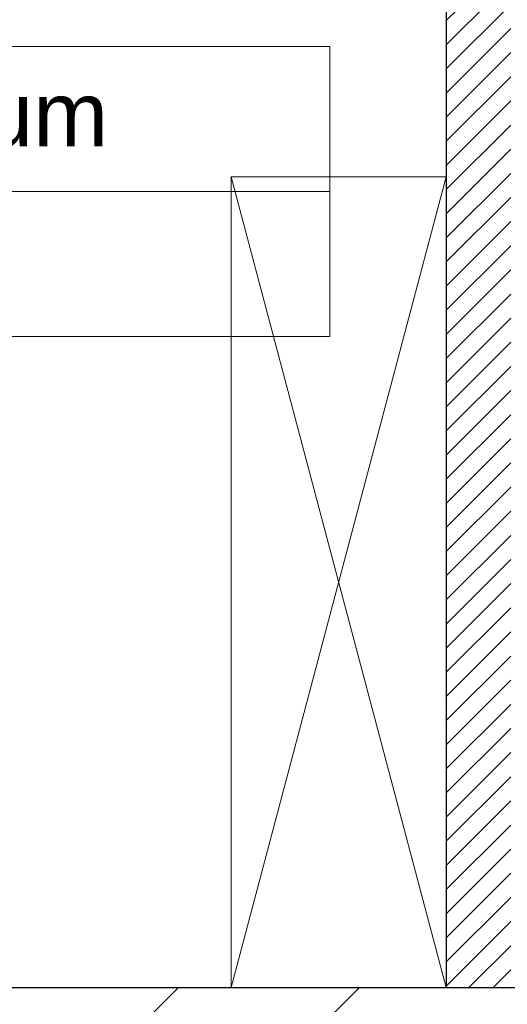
# Model space of a CAD drawing. Header units: millimetres. Extents: x 24385 to 79107, y -56478 to -23676.
# Tile 179 of 256: x 27189 to 27280, y -25946 to -25763. Entities that reach past the tile are written whole.
import ezdxf

# ---------------------------------------------------------------- set-up
doc = ezdxf.new("R2010")
doc.units = ezdxf.units.MM
doc.header["$LTSCALE"] = 2
doc.layers.add('0_OPIS', color=7, linetype='Continuous', lineweight=13)
doc.layers.add('3DPLAN_A_TABELKA POMIESZCZEŃ', color=7, linetype='Continuous', lineweight=0)
for name, color, linetype in [('3DPLAN_A_KRESKOWANIE 1', 253, 'Continuous'), ('3DPLAN_A_OPIS', 8, 'Continuous'), ('3DPLAN_A_POMIESZCZENIE NUMER', 100, 'Continuous'), ('3DPLAN_K_NOŚNA', 7, 'Continuous'), ('A_POMIESZCZENIE OPIS', 100, 'Continuous')]:
    doc.layers.add(name, color=color, linetype=linetype)
doc.layers.add('3DPLAN_A_OBWIEDNIA', color=6, linetype='Continuous', plot=False)
doc.layers.add('FURNITURE ZD 1 500', color=7, linetype='Continuous', lineweight=13, true_color=0x9fa8a5)
doc.styles.add('ARIAL', font='arial.ttf')

# ---------------------------------------------------------------- blocks, each defined once
blk = doc.blocks.new('tabelka dla tp')
at = {"layer": '3DPLAN_A_TABELKA POMIESZCZEŃ'}
blk.add_line((0, 27), (243.13, 27), dxfattribs=at)
blk.add_lwpolyline([(0, 54), (243.13, 54), (243.13, 0), (0, 0)], close=True, dxfattribs=at)
at = {"layer": '3DPLAN_A_POMIESZCZENIE NUMER', "color": 7, "style": 'ARIAL'}
blk.add_attdef('NUMER', (2.23, 35.39), '', height=12, dxfattribs=at)
at = {"layer": 'A_POMIESZCZENIE OPIS', "color": 7, "style": 'ARIAL'}
for tag, p in [('NAZWA', (51.73, 35.39)), ('POWIERZCHNIA', (51.06, 7.24))]:
    blk.add_attdef(tag, p, '', height=12, dxfattribs=at)
blk = doc.blocks.new('kondygnacja -1')
at = {"layer": '3DPLAN_A_KRESKOWANIE 1'}
h = blk.add_hatch(dxfattribs=at)
h.set_pattern_fill('ANSI31', color=256, scale=7.5, style=0)
h.set_pattern_definition([(45, (23044.838, -26883.88), (-16.83798, 16.83798), [])])
h.paths.add_polyline_path([(31677.49, -24430.84), (30214.87, -24430.84), (30214.87, -24470.84), (30429.61, -24470.84), (30429.61, -24477.84), (30447.61, -24477.84), (30447.61, -24818.84), (30476.61, -24818.84), (30476.61, -24470.84), (31012.61, -24470.84), (31012.61, -24478.84), (31079.61, -24478.84), (31079.61, -24470.84), (31638.61, -24470.84), (31638.61, -25036.84), (31079.61, -25036.84), (31079.61, -25028.84), (31012.61, -25028.84), (31012.61, -25036.84), (30611.38, -25036.84), (30611.38, -25072.84), (31023.61, -25072.84), (31034.61, -25082.84), (31034.61, -25330.84), (31023.61, -25340.84), (30831.4, -25340.84, -0.038531), (30832.58, -25356.18), (30832.58, -25371.84), (31079.61, -25371.84), (31079.61, -25072.84), (31638.61, -25072.84), (31638.61, -25943.84), (30832.58, -25943.84), (30832.58, -26009.84), (31677.49, -26009.84)])
h.paths.add_polyline_path([(30682.61, -26009.84), (30832.58, -26009.84), (30832.58, -25943.84), (30760.61, -25943.84), (30760.61, -25454.67), (30735.61, -25464.58), (30735.61, -25943.84), (30682.61, -25943.84)])
h.paths.add_polyline_path([(30679.61, -25371.84), (30735.61, -25371.84), (30735.61, -25464.58), (30760.61, -25454.67), (30760.61, -25371.84), (30832.58, -25371.84), (30832.58, -25356.18, 0.038531), (30831.4, -25340.84), (30679.61, -25340.84)])
h.paths.add_polyline_path([(30355.83, -25371.84), (30425.61, -25371.84), (30425.61, -25379.84), (30463.61, -25379.84), (30463.61, -25424.74), (30471.61, -25424.74), (30471.61, -25395.84), (30533.61, -25395.84), (30533.61, -25371.84), (30576.61, -25371.84), (30576.61, -25341.84), (30472.61, -25341.84), (30472.61, -25326.84), (30427.61, -25326.84), (30427.61, -25341.84), (30355.83, -25341.84)])
h.paths.add_polyline_path([(30456.61, -25936.84), (30425.61, -25936.84), (30425.61, -25945.84), (30380.61, -25945.84), (30380.61, -26009.84), (30512.61, -26009.84), (30512.61, -25943.84), (30466.61, -25943.84), (30466.61, -25712.84), (30456.61, -25712.84)])
h.paths.add_polyline_path([(28888.61, -25941.84), (28888.61, -26009.84), (29013.61, -26009.84), (29013.61, -25941.84)])
h.paths.add_polyline_path([(28591.17, -26009.84), (28591.17, -25944.84), (28547.61, -25944.84), (28547.61, -26009.84)])
h.paths.add_polyline_path([(28624.61, -25870.53), (28654.8, -25870.53), (28654.8, -25924.53), (28624.61, -25924.53), (28624.61, -25944.84), (28591.17, -25944.84), (28591.17, -26009.84), (28713.61, -26009.84), (28713.61, -25941.84), (28672.61, -25941.84), (28672.61, -25932.84), (28657.61, -25932.84), (28657.61, -25716.84), (28624.61, -25716.84)])
h.paths.add_polyline_path([(28372.61, -25944.84), (28328.61, -25944.84), (28328.61, -25907.84), (28282.61, -25907.84), (28282.61, -25944.84), (28248.61, -25944.84), (28248.61, -26009.84), (28372.61, -26009.84)])
h.paths.add_polyline_path([(28092.61, -25563.84), (28054.61, -25563.84), (28054.61, -25383.84), (28067.6, -25383.84), (28067.61, -25375.84), (28340.61, -25375.84), (28340.61, -25341.84), (28070.61, -25341.84), (28070.61, -25332.84), (28030.61, -25332.84), (28030.61, -25395.6), (28048.71, -25395.6), (28048.71, -25449.6), (28030.61, -25449.6), (28030.61, -26009.84), (28073.61, -26009.84), (28073.61, -25944.84), (28054.61, -25944.84), (28054.61, -25668.84), (28092.61, -25668.84)])
h.paths.add_polyline_path([(27949.61, -25495.75), (27949.61, -25507.75), (27983.29, -25507.75), (27983.29, -25521.75), (27949.61, -25521.75), (27949.61, -25531.84), (27999.61, -25531.84), (27999.61, -25934.84), (27982.61, -25934.84), (27982.61, -25942.84), (27947.61, -25942.84), (27947.61, -26009.84), (28026.62, -26009.84), (28026.62, -25449.6), (27999.61, -25449.6), (27999.61, -25463.84), (27949.61, -25463.84), (27949.61, -25481.75), (27983.29, -25481.75), (27983.29, -25495.75)])
h.paths.add_polyline_path([(27982.61, -25361.84), (27952.61, -25361.84), (27952.61, -25332.84), (28026.62, -25332.84), (28026.62, -25395.6), (27999.61, -25395.6), (27999.61, -25377.84), (27982.61, -25377.84)])
h.paths.add_polyline_path([(26818.61, -25892.84), (26781.49, -25892.84), (26781.49, -26009.84), (26894.54, -26009.84), (26894.54, -25942.84), (26830.61, -25942.84), (26830.61, -25930.84), (26818.61, -25930.84)])
h.paths.add_polyline_path([(26894.54, -26009.84), (27115.94, -26009.84), (27115.94, -25942.84), (26894.54, -25942.84)])
h.paths.add_polyline_path([(27115.94, -25942.84), (27115.94, -26009.84), (27466.61, -26009.84), (27466.61, -25942.84), (27427.61, -25942.84), (27427.61, -25933.84), (27384.61, -25933.84), (27384.61, -25942.84)])
h.paths.add_polyline_path([(27641.61, -25942.84), (27641.61, -26009.84), (27802.61, -26009.84), (27802.61, -25942.84)])
h.paths.add_polyline_path([(30621.1, -25040.47), (30688.37, -25040.47), (30688.37, -25072.87), (30621.1, -25072.87)], flags=24)
at = {"layer": '3DPLAN_A_OPIS', "lineweight": 0, "transparency": 33554687}
h = blk.add_hatch(dxfattribs=at)
h.set_pattern_fill('ANSI31', color=1)
h.set_pattern_definition([(45, (5728.076, 0), (-2.24506403, 2.24506403), [])])
h.paths.add_polyline_path([(27183.61, -25705.84), (26818.61, -25705.84), (26818.61, -25717.84), (27183.61, -25717.84)])
h.paths.add_polyline_path([(27280.61, -25717.84), (27350.61, -25717.84), (27350.61, -25705.84), (27268.61, -25705.84), (27268.61, -25942.84), (27280.61, -25942.84)])
h.paths.add_polyline_path([(27445.61, -25762.54), (27445.61, -25702.54), (27750.61, -25702.54), (27750.61, -25690.54), (27435.61, -25690.54), (27435.61, -25762.54)])
h.paths.add_polyline_path([(27478.11, -25377.84), (27478.11, -25456.28), (27490.11, -25456.28), (27490.11, -25377.84)])
h.paths.add_polyline_path([(27378.51, -25466.84), (27378.51, -25478.84), (27569.7, -25478.84), (27569.7, -25466.84), (27490.11, -25466.84), (27490.11, -25377.84), (27478.11, -25377.84), (27478.11, -25466.84)])
h.paths.add_polyline_path([(27490.11, -25376.28), (27478.11, -25376.28), (27478.11, -25377.84), (27490.11, -25377.84)])
h.paths.add_polyline_path([(27490.11, -25377.84), (27490.11, -25361.84), (27478.11, -25361.84), (27478.11, -25377.84)])
h.paths.add_polyline_path([(27218.11, -25377.84), (27218.11, -25361.84), (27206.11, -25361.84), (27206.11, -25377.84)])
h.paths.add_polyline_path([(27206.11, -25478.84), (27288.51, -25478.84), (27288.51, -25466.84), (27218.11, -25466.84), (27218.11, -25377.84), (27206.11, -25377.84)])
at = {"layer": '3DPLAN_A_OBWIEDNIA'}
blk.add_lwpolyline([(26827.61, -25361.84), (26827.61, -25377.84), (26818.61, -25377.84), (26818.61, -25930.84), (26830.61, -25930.84), (26830.61, -25942.84), (27384.61, -25942.84)], dxfattribs=at)
at = {"layer": '3DPLAN_A_OPIS', "color": 1, "lineweight": 30}
blk.add_line((27268.61, -25705.84), (27268.61, -25942.84), dxfattribs=at)
at = {"layer": '3DPLAN_K_NOŚNA'}
blk.add_line((26830.61, -25942.84), (27384.61, -25942.84), dxfattribs=at)
at = {"layer": 'FURNITURE ZD 1 500', "lineweight": 0}
blk.add_lwpolyline([(27228.61, -25792.04), (27268.61, -25942.84), (27228.61, -25942.84), (27268.61, -25792.04)], dxfattribs=at)
blk.add_lwpolyline([(27268.61, -25942.84), (27228.61, -25942.84), (27228.61, -25792.04), (27268.61, -25792.04)], close=True, dxfattribs=at)
at = {"layer": '3DPLAN_A_TABELKA POMIESZCZEŃ', "ltscale": 0.5}
ref = blk.add_blockref('tabelka dla tp', (27003.8, -25821.75), dxfattribs=at)
ref.add_attrib('NAZWA', 'Biuro laboratorium', (27068.76, -25786.36), dxfattribs={"layer": 'A_POMIESZCZENIE OPIS', "color": 0, "height": 12, "style": 'ARIAL'})
at = {"layer": '3DPLAN_A_OPIS', "color": 1, "lineweight": 30, "style": 'ARIAL'}
for tag, p in [('PRZESUNIĘCIE_WEJŚCIA', (27655.16, -24535.33)), ('WYŁĄCZONE', (27007.18, -24723.98)), ('Z_OPRACOWANIA', (26996.84, -24746.42)), ('WYŁĄCZONE', (30803.05, -24760.87)), ('Z_OPRACOWANIA', (30792.71, -24783.3)), ('WYŁĄCZONE', (28894.9, -24826.59)), ('Z_OPRACOWANIA', (28884.56, -24849.03)), ('POWIĘKSZENIE_WEJŚCIA', (28313.68, -25144.41)), ('POWIĘKSZENIE_WEJŚCIA', (29600.62, -25191.36)), ('POWIĘKSZENIE_WEJŚCIA', (28011.45, -25235.42)), ('WYŁĄCZONE', (29754.42, -25678.17)), ('Z_OPRACOWANIA', (29744.08, -25700.6)), ('WYJŚCIE_EWAKUACYJNE', (27763.79, -26106.07))]:
    blk.add_attdef(tag, p, '', height=12, dxfattribs=at)
at = {"layer": '3DPLAN_A_OPIS', "color": 0, "lineweight": 30, "style": 'ARIAL'}
for tag, p in [('UGUL_1', (29350.3, -24586.01)), ('UGUL_2', (29622.92, -24586.01)), ('UGUL_3', (29833.15, -24586.01))]:
    blk.add_attdef(tag, p, '', height=12, dxfattribs=at)
at = {"layer": '3DPLAN_A_TABELKA POMIESZCZEŃ', "ltscale": 0.5, "style": 'ARIAL'}
for tag, p in [('KURTYNA', (27861.91, -26064.85)), ('POWIETRZNA', (27861.91, -26084.56))]:
    blk.add_attdef(tag, p, '', height=12, dxfattribs=at)

msp = doc.modelspace()

# ---------------------------------------------------------------- block references
at = {"layer": '0_OPIS'}
msp.add_blockref('kondygnacja -1', (0, 0), dxfattribs=at)

doc.saveas('drawing.dxf')
